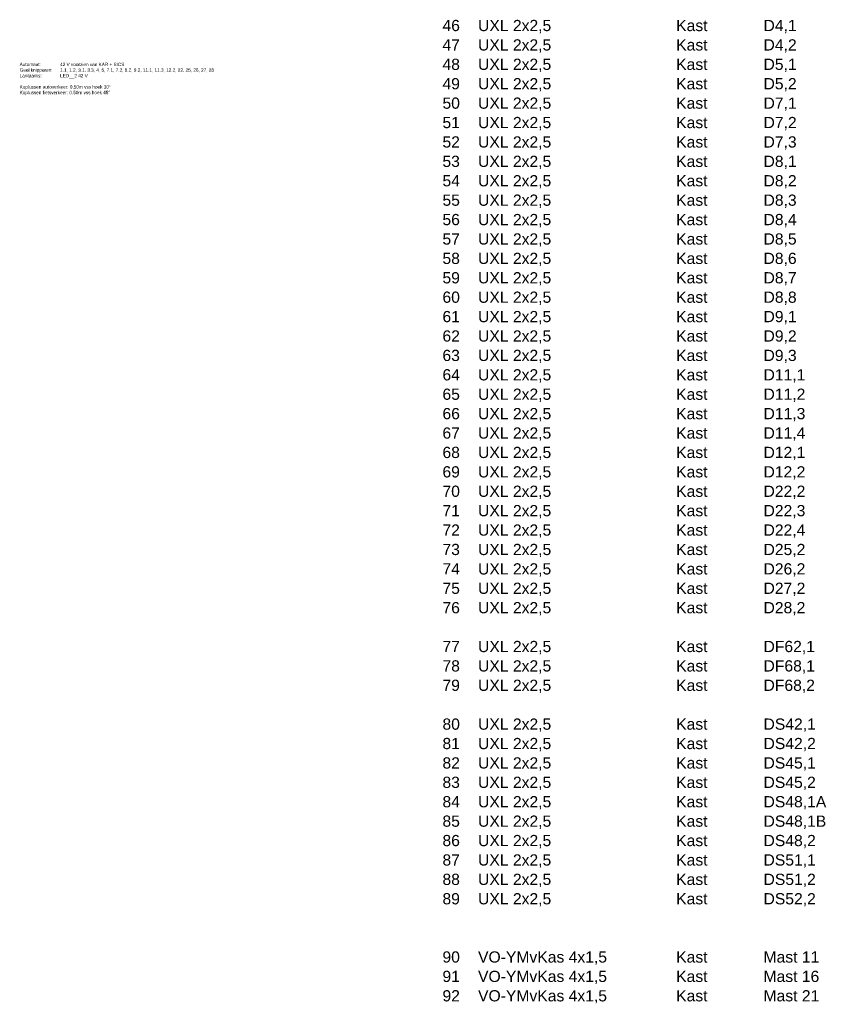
# Model space of a CAD drawing. Header units: millimetres. Extents: x -27 to 2301, y -256 to 766.
# Tile 41 of 97: x 374 to 553, y -256 to -36. Entities that reach past the tile are written whole.
import ezdxf

# ---------------------------------------------------------------- set-up
doc = ezdxf.new("R2010")
doc.units = ezdxf.units.MM
doc.layers.add('SIV-TEKST-LIJSTEN', color=7, linetype='Continuous')
doc.layers.add('WEG-XX-TEKST25', color=2, linetype='Continuous')
doc.styles.add('rtw_iso', font='iso-rtw.shx')
doc.styles.get("Standard").update_dxf_attribs({"font": 'txt.shx'})

msp = doc.modelspace()

# ---------------------------------------------------------------- texts
at = {"layer": 'SIV-TEKST-LIJSTEN', "color": 0, "char_height": 2.49847, "attachment_point": 1}
for s, insert in [('{\\fHelvetica|b0|i0|c0|p2;46}', (468.207, -36.362)), ('{\\fHelvetica|b0|i0|c0|p2;UXL 2x2,5}', (476.127, -36.362)), ('{\\fHelvetica|b0|i0|c0|p2;Kast}', (520.227, -36.362)), ('{\\fHelvetica|b0|i0|c0|p2;D4,1}', (539.667, -36.362)), ('{\\fHelvetica|b0|i0|c0|p2;47}', (468.207, -40.682)), ('{\\fHelvetica|b0|i0|c0|p2;UXL 2x2,5}', (476.127, -40.682)), ('{\\fHelvetica|b0|i0|c0|p2;Kast}', (520.227, -40.682)), ('{\\fHelvetica|b0|i0|c0|p2;D4,2}', (539.667, -40.682)), ('{\\fHelvetica|b0|i0|c0|p2;48}', (468.207, -45.002)), ('{\\fHelvetica|b0|i0|c0|p2;UXL 2x2,5}', (476.127, -45.002)), ('{\\fHelvetica|b0|i0|c0|p2;Kast}', (520.227, -45.002)), ('{\\fHelvetica|b0|i0|c0|p2;D5,1}', (539.667, -45.002)), ('{\\fHelvetica|b0|i0|c0|p2;49}', (468.207, -49.322)), ('{\\fHelvetica|b0|i0|c0|p2;UXL 2x2,5}', (476.127, -49.322)), ('{\\fHelvetica|b0|i0|c0|p2;Kast}', (520.227, -49.322)), ('{\\fHelvetica|b0|i0|c0|p2;D5,2}', (539.667, -49.322)), ('{\\fHelvetica|b0|i0|c0|p2;50}', (468.207, -53.642)), ('{\\fHelvetica|b0|i0|c0|p2;UXL 2x2,5}', (476.127, -53.642)), ('{\\fHelvetica|b0|i0|c0|p2;Kast}', (520.227, -53.642)), ('{\\fHelvetica|b0|i0|c0|p2;D7,1}', (539.667, -53.642)), ('{\\fHelvetica|b0|i0|c0|p2;51}', (468.207, -57.962)), ('{\\fHelvetica|b0|i0|c0|p2;UXL 2x2,5}', (476.127, -57.962)), ('{\\fHelvetica|b0|i0|c0|p2;Kast}', (520.227, -57.962)), ('{\\fHelvetica|b0|i0|c0|p2;D7,2}', (539.667, -57.962)), ('{\\fHelvetica|b0|i0|c0|p2;52}', (468.207, -62.282)), ('{\\fHelvetica|b0|i0|c0|p2;UXL 2x2,5}', (476.127, -62.282)), ('{\\fHelvetica|b0|i0|c0|p2;Kast}', (520.227, -62.282)), ('{\\fHelvetica|b0|i0|c0|p2;D7,3}', (539.667, -62.282)), ('{\\fHelvetica|b0|i0|c0|p2;53}', (468.207, -66.602)), ('{\\fHelvetica|b0|i0|c0|p2;UXL 2x2,5}', (476.127, -66.602)), ('{\\fHelvetica|b0|i0|c0|p2;Kast}', (520.227, -66.602)), ('{\\fHelvetica|b0|i0|c0|p2;D8,1}', (539.667, -66.602)), ('{\\fHelvetica|b0|i0|c0|p2;54}', (468.207, -70.922)), ('{\\fHelvetica|b0|i0|c0|p2;UXL 2x2,5}', (476.127, -70.922)), ('{\\fHelvetica|b0|i0|c0|p2;Kast}', (520.227, -70.922)), ('{\\fHelvetica|b0|i0|c0|p2;D8,2}', (539.667, -70.922)), ('{\\fHelvetica|b0|i0|c0|p2;55}', (468.207, -75.242)), ('{\\fHelvetica|b0|i0|c0|p2;UXL 2x2,5}', (476.127, -75.242)), ('{\\fHelvetica|b0|i0|c0|p2;Kast}', (520.227, -75.242)), ('{\\fHelvetica|b0|i0|c0|p2;D8,3}', (539.667, -75.242)), ('{\\fHelvetica|b0|i0|c0|p2;56}', (468.207, -79.562)), ('{\\fHelvetica|b0|i0|c0|p2;UXL 2x2,5}', (476.127, -79.562)), ('{\\fHelvetica|b0|i0|c0|p2;Kast}', (520.227, -79.562)), ('{\\fHelvetica|b0|i0|c0|p2;D8,4}', (539.667, -79.562)), ('{\\fHelvetica|b0|i0|c0|p2;57}', (468.207, -83.882)), ('{\\fHelvetica|b0|i0|c0|p2;UXL 2x2,5}', (476.127, -83.882)), ('{\\fHelvetica|b0|i0|c0|p2;Kast}', (520.227, -83.882)), ('{\\fHelvetica|b0|i0|c0|p2;D8,5}', (539.667, -83.882)), ('{\\fHelvetica|b0|i0|c0|p2;58}', (468.207, -88.202)), ('{\\fHelvetica|b0|i0|c0|p2;UXL 2x2,5}', (476.127, -88.202)), ('{\\fHelvetica|b0|i0|c0|p2;Kast}', (520.227, -88.202)), ('{\\fHelvetica|b0|i0|c0|p2;D8,6}', (539.667, -88.202)), ('{\\fHelvetica|b0|i0|c0|p2;59}', (468.207, -92.522)), ('{\\fHelvetica|b0|i0|c0|p2;UXL 2x2,5}', (476.127, -92.522)), ('{\\fHelvetica|b0|i0|c0|p2;Kast}', (520.227, -92.522)), ('{\\fHelvetica|b0|i0|c0|p2;D8,7}', (539.667, -92.522)), ('{\\fHelvetica|b0|i0|c0|p2;60}', (468.207, -96.842)), ('{\\fHelvetica|b0|i0|c0|p2;UXL 2x2,5}', (476.127, -96.842)), ('{\\fHelvetica|b0|i0|c0|p2;Kast}', (520.227, -96.842)), ('{\\fHelvetica|b0|i0|c0|p2;D8,8}', (539.667, -96.842)), ('{\\fHelvetica|b0|i0|c0|p2;61}', (468.207, -101.162)), ('{\\fHelvetica|b0|i0|c0|p2;UXL 2x2,5}', (476.127, -101.162)), ('{\\fHelvetica|b0|i0|c0|p2;Kast}', (520.227, -101.162)), ('{\\fHelvetica|b0|i0|c0|p2;D9,1}', (539.667, -101.162)), ('{\\fHelvetica|b0|i0|c0|p2;62}', (468.207, -105.482)), ('{\\fHelvetica|b0|i0|c0|p2;UXL 2x2,5}', (476.127, -105.482)), ('{\\fHelvetica|b0|i0|c0|p2;Kast}', (520.227, -105.482)), ('{\\fHelvetica|b0|i0|c0|p2;D9,2}', (539.667, -105.482)), ('{\\fHelvetica|b0|i0|c0|p2;63}', (468.207, -109.802)), ('{\\fHelvetica|b0|i0|c0|p2;UXL 2x2,5}', (476.127, -109.802)), ('{\\fHelvetica|b0|i0|c0|p2;Kast}', (520.227, -109.802)), ('{\\fHelvetica|b0|i0|c0|p2;D9,3}', (539.667, -109.802)), ('{\\fHelvetica|b0|i0|c0|p2;64}', (468.207, -114.122)), ('{\\fHelvetica|b0|i0|c0|p2;UXL 2x2,5}', (476.127, -114.122)), ('{\\fHelvetica|b0|i0|c0|p2;Kast}', (520.227, -114.122)), ('{\\fHelvetica|b0|i0|c0|p2;D11,1}', (539.667, -114.122)), ('{\\fHelvetica|b0|i0|c0|p2;65}', (468.207, -118.442)), ('{\\fHelvetica|b0|i0|c0|p2;UXL 2x2,5}', (476.127, -118.442)), ('{\\fHelvetica|b0|i0|c0|p2;Kast}', (520.227, -118.442)), ('{\\fHelvetica|b0|i0|c0|p2;D11,2}', (539.667, -118.442)), ('{\\fHelvetica|b0|i0|c0|p2;66}', (468.207, -122.762)), ('{\\fHelvetica|b0|i0|c0|p2;UXL 2x2,5}', (476.127, -122.762)), ('{\\fHelvetica|b0|i0|c0|p2;D11,3}', (539.667, -122.762)), ('{\\fHelvetica|b0|i0|c0|p2;Kast}', (520.227, -122.762)), ('{\\fHelvetica|b0|i0|c0|p2;67}', (468.207, -127.082)), ('{\\fHelvetica|b0|i0|c0|p2;UXL 2x2,5}', (476.127, -127.082)), ('{\\fHelvetica|b0|i0|c0|p2;Kast}', (520.227, -127.082)), ('{\\fHelvetica|b0|i0|c0|p2;D11,4}', (539.667, -127.082)), ('{\\fHelvetica|b0|i0|c0|p2;68}', (468.207, -131.402)), ('{\\fHelvetica|b0|i0|c0|p2;UXL 2x2,5}', (476.127, -131.402)), ('{\\fHelvetica|b0|i0|c0|p2;Kast}', (520.227, -131.402)), ('{\\fHelvetica|b0|i0|c0|p2;D12,1}', (539.667, -131.402)), ('{\\fHelvetica|b0|i0|c0|p2;69}', (468.207, -135.722)), ('{\\fHelvetica|b0|i0|c0|p2;UXL 2x2,5}', (476.127, -135.722)), ('{\\fHelvetica|b0|i0|c0|p2;Kast}', (520.227, -135.722)), ('{\\fHelvetica|b0|i0|c0|p2;D12,2}', (539.667, -135.722)), ('{\\fHelvetica|b0|i0|c0|p2;70}', (468.207, -140.042)), ('{\\fHelvetica|b0|i0|c0|p2;UXL 2x2,5}', (476.127, -140.042)), ('{\\fHelvetica|b0|i0|c0|p2;Kast}', (520.227, -140.042)), ('{\\fHelvetica|b0|i0|c0|p2;D22,2}', (539.667, -140.042)), ('{\\fHelvetica|b0|i0|c0|p2;71}', (468.207, -144.362)), ('{\\fHelvetica|b0|i0|c0|p2;UXL 2x2,5}', (476.127, -144.362)), ('{\\fHelvetica|b0|i0|c0|p2;Kast}', (520.227, -144.362)), ('{\\fHelvetica|b0|i0|c0|p2;D22,3}', (539.667, -144.362)), ('{\\fHelvetica|b0|i0|c0|p2;72}', (468.207, -148.682)), ('{\\fHelvetica|b0|i0|c0|p2;UXL 2x2,5}', (476.127, -148.682)), ('{\\fHelvetica|b0|i0|c0|p2;Kast}', (520.227, -148.682)), ('{\\fHelvetica|b0|i0|c0|p2;D22,4}', (539.667, -148.682)), ('{\\fHelvetica|b0|i0|c0|p2;73}', (468.207, -153.002)), ('{\\fHelvetica|b0|i0|c0|p2;UXL 2x2,5}', (476.127, -153.002)), ('{\\fHelvetica|b0|i0|c0|p2;Kast}', (520.227, -153.002)), ('{\\fHelvetica|b0|i0|c0|p2;D25,2}', (539.667, -153.002)), ('{\\fHelvetica|b0|i0|c0|p2;74}', (468.207, -157.322)), ('{\\fHelvetica|b0|i0|c0|p2;UXL 2x2,5}', (476.127, -157.322)), ('{\\fHelvetica|b0|i0|c0|p2;Kast}', (520.227, -157.322)), ('{\\fHelvetica|b0|i0|c0|p2;D26,2}', (539.667, -157.322)), ('{\\fHelvetica|b0|i0|c0|p2;75}', (468.207, -161.642)), ('{\\fHelvetica|b0|i0|c0|p2;UXL 2x2,5}', (476.127, -161.642)), ('{\\fHelvetica|b0|i0|c0|p2;Kast}', (520.227, -161.642)), ('{\\fHelvetica|b0|i0|c0|p2;D27,2}', (539.667, -161.642)), ('{\\fHelvetica|b0|i0|c0|p2;76}', (468.207, -165.962)), ('{\\fHelvetica|b0|i0|c0|p2;UXL 2x2,5}', (476.127, -165.962)), ('{\\fHelvetica|b0|i0|c0|p2;Kast}', (520.227, -165.962)), ('{\\fHelvetica|b0|i0|c0|p2;D28,2}', (539.667, -165.962)), ('{\\fHelvetica|b0|i0|c0|p2;77}', (468.207, -174.602)), ('{\\fHelvetica|b0|i0|c0|p2;UXL 2x2,5}', (476.127, -174.602)), ('{\\fHelvetica|b0|i0|c0|p2;Kast}', (520.227, -174.602)), ('{\\fHelvetica|b0|i0|c0|p2;DF62,1}', (539.667, -174.602)), ('{\\fHelvetica|b0|i0|c0|p2;78}', (468.207, -178.922)), ('{\\fHelvetica|b0|i0|c0|p2;UXL 2x2,5}', (476.127, -178.922)), ('{\\fHelvetica|b0|i0|c0|p2;Kast}', (520.227, -178.922)), ('{\\fHelvetica|b0|i0|c0|p2;DF68,1}', (539.667, -178.922)), ('{\\fHelvetica|b0|i0|c0|p2;79}', (468.207, -183.242)), ('{\\fHelvetica|b0|i0|c0|p2;UXL 2x2,5}', (476.127, -183.242)), ('{\\fHelvetica|b0|i0|c0|p2;Kast}', (520.227, -183.242)), ('{\\fHelvetica|b0|i0|c0|p2;DF68,2}', (539.667, -183.242)), ('{\\fHelvetica|b0|i0|c0|p2;80}', (468.207, -191.882)), ('{\\fHelvetica|b0|i0|c0|p2;UXL 2x2,5}', (476.127, -191.882)), ('{\\fHelvetica|b0|i0|c0|p2;Kast}', (520.227, -191.882)), ('{\\fHelvetica|b0|i0|c0|p2;DS42,1}', (539.667, -191.882)), ('{\\fHelvetica|b0|i0|c0|p2;81}', (468.207, -196.202)), ('{\\fHelvetica|b0|i0|c0|p2;UXL 2x2,5}', (476.127, -196.202)), ('{\\fHelvetica|b0|i0|c0|p2;Kast}', (520.227, -196.202)), ('{\\fHelvetica|b0|i0|c0|p2;DS42,2}', (539.667, -196.202)), ('{\\fHelvetica|b0|i0|c0|p2;82}', (468.207, -200.522)), ('{\\fHelvetica|b0|i0|c0|p2;UXL 2x2,5}', (476.127, -200.522)), ('{\\fHelvetica|b0|i0|c0|p2;Kast}', (520.227, -200.522)), ('{\\fHelvetica|b0|i0|c0|p2;DS45,1}', (539.667, -200.522)), ('{\\fHelvetica|b0|i0|c0|p2;83}', (468.207, -204.842)), ('{\\fHelvetica|b0|i0|c0|p2;UXL 2x2,5}', (476.127, -204.842)), ('{\\fHelvetica|b0|i0|c0|p2;Kast}', (520.227, -204.842)), ('{\\fHelvetica|b0|i0|c0|p2;DS45,2}', (539.667, -204.842)), ('{\\fHelvetica|b0|i0|c0|p2;84}', (468.207, -209.162)), ('{\\fHelvetica|b0|i0|c0|p2;UXL 2x2,5}', (476.127, -209.162)), ('{\\fHelvetica|b0|i0|c0|p2;Kast}', (520.227, -209.162)), ('{\\fHelvetica|b0|i0|c0|p2;DS48,1A}', (539.667, -209.162)), ('{\\fHelvetica|b0|i0|c0|p2;85}', (468.207, -213.482)), ('{\\fHelvetica|b0|i0|c0|p2;UXL 2x2,5}', (476.127, -213.482)), ('{\\fHelvetica|b0|i0|c0|p2;Kast}', (520.227, -213.482)), ('{\\fHelvetica|b0|i0|c0|p2;DS48,1B}', (539.667, -213.482)), ('{\\fHelvetica|b0|i0|c0|p2;86}', (468.207, -217.802)), ('{\\fHelvetica|b0|i0|c0|p2;UXL 2x2,5}', (476.127, -217.802)), ('{\\fHelvetica|b0|i0|c0|p2;Kast}', (520.227, -217.802)), ('{\\fHelvetica|b0|i0|c0|p2;DS48,2}', (539.667, -217.802)), ('{\\fHelvetica|b0|i0|c0|p2;87}', (468.207, -222.122)), ('{\\fHelvetica|b0|i0|c0|p2;UXL 2x2,5}', (476.127, -222.122)), ('{\\fHelvetica|b0|i0|c0|p2;Kast}', (520.227, -222.122)), ('{\\fHelvetica|b0|i0|c0|p2;DS51,1}', (539.667, -222.122)), ('{\\fHelvetica|b0|i0|c0|p2;88}', (468.207, -226.442)), ('{\\fHelvetica|b0|i0|c0|p2;UXL 2x2,5}', (476.127, -226.442)), ('{\\fHelvetica|b0|i0|c0|p2;Kast}', (520.227, -226.442)), ('{\\fHelvetica|b0|i0|c0|p2;DS51,2}', (539.667, -226.442)), ('{\\fHelvetica|b0|i0|c0|p2;89}', (468.207, -230.762)), ('{\\fHelvetica|b0|i0|c0|p2;UXL 2x2,5}', (476.127, -230.762)), ('{\\fHelvetica|b0|i0|c0|p2;Kast}', (520.227, -230.762)), ('{\\fHelvetica|b0|i0|c0|p2;DS52,2}', (539.667, -230.762)), ('{\\fHelvetica|b0|i0|c0|p2;90}', (468.207, -243.722)), ('{\\fHelvetica|b0|i0|c0|p2;VO-YMvKas 4x1,5}', (476.127, -243.722)), ('{\\fHelvetica|b0|i0|c0|p2;Kast}', (520.227, -243.722)), ('{\\fHelvetica|b0|i0|c0|p2;Mast 11}', (539.667, -243.722)), ('{\\fHelvetica|b0|i0|c0|p2;91}', (468.207, -248.042)), ('{\\fHelvetica|b0|i0|c0|p2;VO-YMvKas 4x1,5}', (476.127, -248.042)), ('{\\fHelvetica|b0|i0|c0|p2;Kast}', (520.227, -248.042)), ('{\\fHelvetica|b0|i0|c0|p2;Mast 16}', (539.667, -248.042)), ('{\\fHelvetica|b0|i0|c0|p2;92}', (468.207, -252.362)), ('{\\fHelvetica|b0|i0|c0|p2;VO-YMvKas 4x1,5}', (476.127, -252.362)), ('{\\fHelvetica|b0|i0|c0|p2;Kast}', (520.227, -252.362)), ('{\\fHelvetica|b0|i0|c0|p2;Mast 21}', (539.667, -252.362))]:
    msp.add_mtext(s, dxfattribs=dict(at, insert=insert))
at = {"layer": 'WEG-XX-TEKST25', "insert": (374.104, -45.903), "char_height": 0.75, "width": 42.60718, "attachment_point": 1, "style": 'rtw_iso'}
msp.add_mtext('Automaat: ^I^I42 V voorzien van KAR + SICS\\PGeel knipperen: ^I1.1, 1.2, 3.1, 3.3, 4, 5, 7.1, 7.2, 8.2, 9.2, 11.1, 11.3, 12.2, 22, 25, 26, 27, 28\\PLantaarns: ^I^ILED__2 42 V\\P\\PKoplussen autoverkeer: 0,50m vss hoek 30%%D\\PKoplussen fietsverkeer: 0,50m vss hoek 45%%D', dxfattribs=at)

doc.saveas('drawing.dxf')
